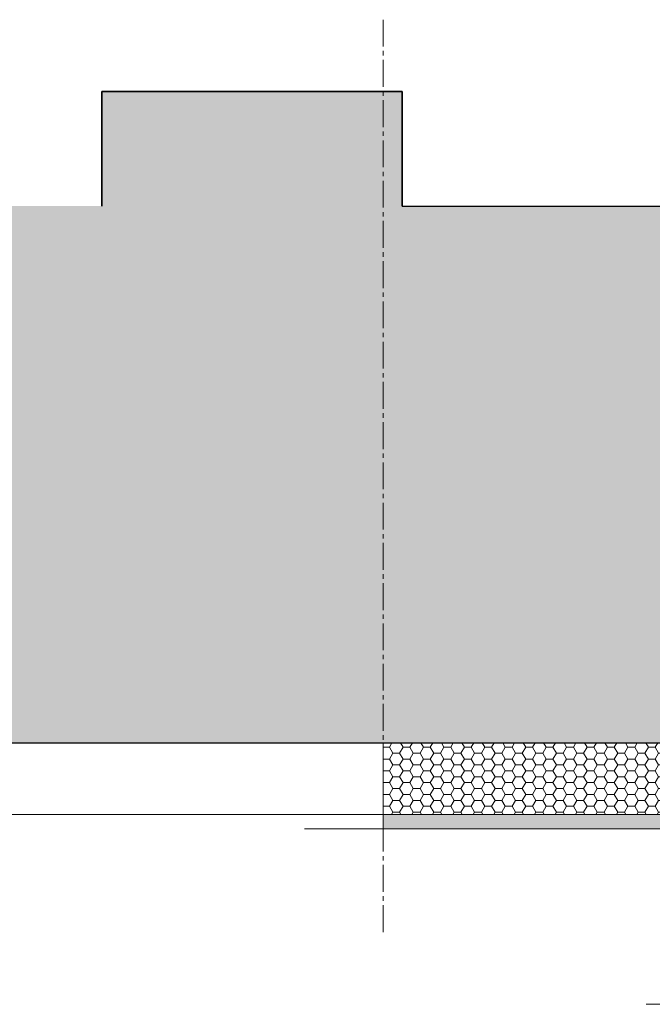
# Model space of a CAD drawing. Header units: millimetres. Extents: x -1427 to 10229, y -1578 to 5221.
# Tile 71 of 129: x 1367 to 1456, y -410 to -272. Entities that reach past the tile are written whole.
import ezdxf

# ---------------------------------------------------------------- set-up
doc = ezdxf.new("R2010")
doc.units = ezdxf.units.MM
doc.linetypes.add('CENTER2', pattern=[1.125, 0.75, -0.125, 0.125, -0.125])
for name, color, linetype, lineweight in [('0_Sciany', 3, 'Continuous', 35), ('A_wymiary', 7, 'Continuous', 5), ('Hatch_istn-sciana', 254, 'Continuous', 5), ('Istn-sciany', 2, 'Continuous', 30), ('Tynk', 8, 'Continuous', 18), ('Widok', 1, 'Continuous', 15), ('Ściana', 37, 'Continuous', 18)]:
    doc.layers.add(name, color=color, linetype=linetype, lineweight=lineweight)

msp = doc.modelspace()

# ---------------------------------------------------------------- hatches: boundary and pattern name
at = {"layer": 'Hatch_istn-sciana'}
h = msp.add_hatch(color=256, dxfattribs=at)
h.paths.add_polyline_path([(1466.57322, -298.28454), (1420.57322, -298.28454), (1420.57322, -282.28454), (1378.57322, -282.28454), (1378.57322, -298.28454), (1271.57322, -298.28454), (1271.57322, -373.28454), (1466.57322, -373.28454)])
h.paths.add_polyline_path([(1811.57322, -298.28454), (1580.48705, -298.28454), (1580.48705, -373.28454), (1811.57322, -373.28454)])
h.paths.add_polyline_path([(2050.57322, -298.28454), (1998.57322, -298.28454), (1966.57322, -298.28454), (1966.57322, -338.28454), (1966.57322, -368.28454), (1966.57322, -373.28454), (2050.57322, -373.28454), (2050.57322, -368.28454), (2050.57322, -338.28454)])
at = {"layer": 'Tynk'}
h = msp.add_hatch(dxfattribs=at)
h.set_pattern_fill('AR-SAND', color=256, scale=0.01, angle=180, style=0)
h.set_pattern_definition([(127.5, (-5343.49306, 30837.4361), (-0.4894132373, -0.016000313), [0, -0.38608, 0, -0.4318, 0, -0.41275]), (97.5, (-5343.49306, 30837.4361), (-0.7168251, 0.449523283), [0, -0.20828, 0, -0.34798, 0, -0.13335]), (57.5, (-5343.49306, 30837.12367), (-0.0014371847, 0.79099237), [0, -0.127, 0, -0.4572, 0, -0.5969]), (47.5, (-5343.49306, 30837.1237), (-0.222929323, 0.763556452), [0, -0.0635, 0, -0.29972, 0, -0.3429])])
h.paths.add_polyline_path([(1468.67322, -375.31687), (1467.67322, -375.31687), (1467.67322, -383.28454), (1417.9248, -383.28454), (1417.9248, -385.31687), (1468.67322, -385.31687)])
at = {"layer": 'Ściana'}
h = msp.add_hatch(dxfattribs=at)
h.set_pattern_fill('HONEY', color=256, scale=0.3, angle=270, style=0)
h.set_pattern_definition([(180, (-5343.4931, 30837.4361), (-1.42875, -0.824889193), [0.9525, -1.905]), (300, (-5343.4931, 30837.4361), (1.428749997, -0.824889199), [0.9525, -1.905]), (240, (-5343.4931, 30837.4361), (-3e-09, -1.649778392), [-1.905, 0.9525])])
h.paths.add_polyline_path([(1464.67322, -383.28454), (1417.9248, -383.28454), (1417.9248, -373.28454), (1464.67322, -373.28454)])

# ---------------------------------------------------------------- linework, layer by layer
at = {"layer": '0_Sciany'}
for points in [[(1420.57322, -282.28454), (1378.57322, -282.28454)], [(1378.57322, -282.28454), (1378.57322, -298.28454)], [(1420.57322, -282.28454), (1420.57322, -298.28454)]]:
    msp.add_lwpolyline(points, dxfattribs=at)
at = {"layer": 'A_wymiary', "linetype": 'CENTER2', "ltscale": 5}
for points in [[(1417.9248, -272.22708), (1417.9248, -399.89593)], [(1454.664, -409.82264), (1502.29281, -409.82264)]]:
    msp.add_lwpolyline(points, dxfattribs=at)
at = {"layer": 'A_wymiary'}
for points in [[(1464.67322, -383.28454), (1417.9248, -383.28454), (1417.9248, -373.28454), (1464.67322, -373.28454)], [(1468.67322, -375.31687), (1467.67322, -375.31687), (1467.67322, -383.28454), (1417.9248, -383.28454), (1417.9248, -385.31687), (1468.67322, -385.31687)]]:
    msp.add_lwpolyline(points, close=True, dxfattribs=at)
msp.add_lwpolyline([(1468.67322, -385.31687), (1406.89894, -385.31687)], dxfattribs=at)
at = {"layer": 'Istn-sciany'}
for p, q in [((1420.57322, -298.28454), (1465.57322, -298.28454)), ((1271.57322, -373.28454), (1465.57322, -373.28454))]:
    msp.add_line(p, q, dxfattribs=at)
at = {"layer": 'Widok'}
msp.add_line((1269.57322, -383.28454), (1467.67322, -383.28454), dxfattribs=at)

doc.saveas('drawing.dxf')
